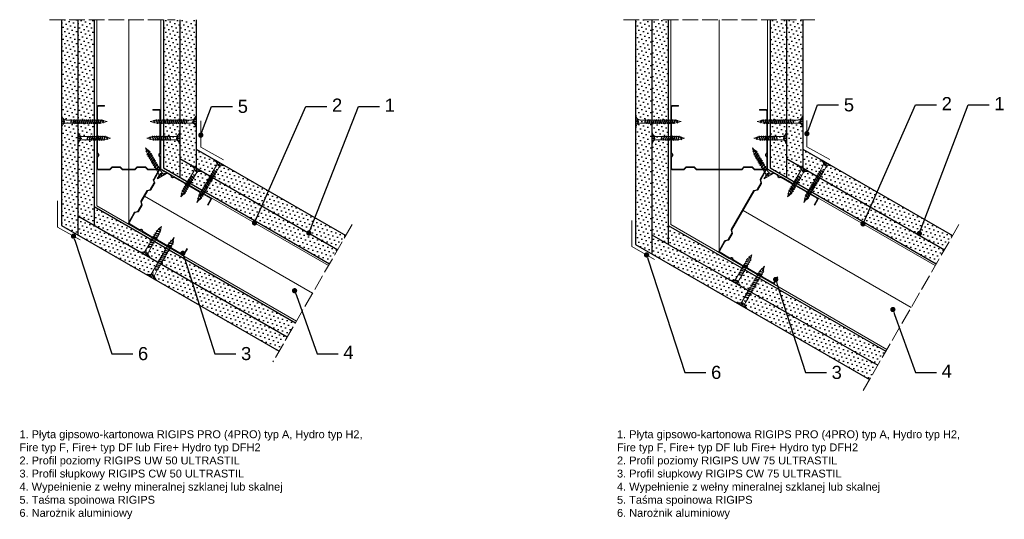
# Model space of a CAD drawing. Header units: millimetres. Extents: x 1637 to 2938, y 680 to 1691.
# Tile 1 of 3: x 1637 to 2389, y 680 to 1061. Entities that reach past the tile are written whole.
import ezdxf
from ezdxf import colors
from ezdxf.entities.mleader import LeaderData, LeaderLine
from ezdxf.math import Vec2, Vec3

# ---------------------------------------------------------------- set-up
doc = ezdxf.new("R2010")
doc.units = ezdxf.units.MM
doc.linetypes.add('ACAD_ISO02W100', pattern=[15, 12, -3])
for name, color, linetype, lineweight in [('_ISOVER WELNA', 7, 'BATTING', 9), ('_RIGIPS AKCESORIA', 7, 'Continuous', 18), ('_RIGIPS G-K', 7, 'Continuous', 25), ('_RIGIPS PROFIL', 7, 'Continuous', 18), ('OPISY', 7, 'Continuous', 9), ('PRZERYWANA', 7, 'ACAD_ISO02W100', 9)]:
    doc.layers.add(name, color=color, linetype=linetype, lineweight=lineweight)
doc.styles.get("Standard").update_dxf_attribs({"font": 'arial.ttf'})
doc.linetypes.add('BATTING', pattern='A,0.00254,-2.54,[134,ltypeshp.shx,S=2.54,R=0,X=-2.54,Y=0],-5.08,[134,ltypeshp.shx,S=2.54,R=180,X=2.54,Y=0],-2.54', length=10.16254)
pattern_1 = [(45, (4.444, -629.7934), (-1.122532, 3.367596), [0, -3.175])]
pattern_2 = [(45, (2.644, -629.7934), (-1.122532, 3.367596), [0, -3.175])]
pattern_3 = [(45, (467.422, -629.7934), (-1.122532, 3.367596), [0, -3.175])]
pattern_4 = [(45, (-0.9, -171.3192), (-1.122532, 3.367596), [0, -3.175])]
pattern_5 = [(45, (189.1664, -171.3192), (-1.122532, 3.367596), [0, -3.175])]

# ---------------------------------------------------------------- blocks, each defined once
blk = doc.blocks.new('CW 50 ULTRASTIL')
h = blk.add_hatch()
h.set_pattern_fill('ANSI31', color=256, scale=0.5, style=0)
h.paths.add_polyline_path([(28.56, 40.65, -0.198912), (28.71, 41), (30.21, 42.51, 0.198912), (30.36, 42.86), (30.36, 48.45, 0.198912), (30.21, 48.8), (28.71, 50.31, -0.198912), (28.56, 50.66), (28.56, 59.85, -0.198912), (28.71, 60.2), (30.21, 61.71, 0.198912), (30.36, 62.06), (30.36, 67.65, 0.198912), (30.21, 68), (28.71, 69.51, -0.198912), (28.56, 69.86), (28.56, 78.31, -0.414214), (29.36, 79.11), (37.68, 79.11, -0.198912), (38.04, 78.96), (38.74, 78.25, 0.198912), (39.1, 78.11), (39.68, 78.11, 0.198912), (40.04, 78.25), (40.74, 78.96, -0.198912), (41.1, 79.11), (50.38, 79.11, -0.198912), (50.74, 78.96), (51.44, 78.25, 0.198912), (51.8, 78.11), (52.38, 78.11, 0.198912), (52.74, 78.25), (53.44, 78.96, -0.198912), (53.8, 79.11), (63.08, 79.11, -0.198912), (63.44, 78.96), (64.14, 78.25, 0.198912), (64.5, 78.11), (65.08, 78.11, 0.198912), (65.44, 78.25), (66.14, 78.96, -0.198912), (66.5, 79.11), (75.66, 79.11, -0.414214), (76.46, 78.31), (76.46, 73.66), (77.01, 73.66), (77.01, 78.86, 0.414214), (76.21, 79.66), (66.5, 79.66, 0.198912), (66.14, 79.51), (65.44, 78.8, -0.198912), (65.08, 78.66), (64.5, 78.66, -0.198912), (64.14, 78.8), (63.44, 79.51, 0.198912), (63.08, 79.66), (53.8, 79.66, 0.198912), (53.44, 79.51), (52.74, 78.8, -0.198912), (52.38, 78.66), (51.8, 78.66, -0.198912), (51.44, 78.8), (50.74, 79.51, 0.198912), (50.38, 79.66), (41.1, 79.66, 0.198912), (40.74, 79.51), (40.04, 78.8, -0.198912), (39.68, 78.66), (39.1, 78.66, -0.198912), (38.74, 78.8), (38.04, 79.51, 0.198912), (37.68, 79.66), (28.81, 79.66, 0.414214), (28.01, 78.86), (28.01, 69.86, 0.198912), (28.16, 69.51), (29.66, 68, -0.198912), (29.81, 67.65), (29.81, 62.06, -0.198912), (29.66, 61.71), (28.16, 60.2, 0.198912), (28.01, 59.85), (28.01, 50.66, 0.198912), (28.16, 50.31), (29.66, 48.8, -0.198912), (29.81, 48.45), (29.81, 42.86, -0.198912), (29.66, 42.51), (28.16, 41, 0.198912), (28.01, 40.65), (28.01, 31.66, 0.414214), (28.81, 30.86), (37.68, 30.86, 0.198912), (38.04, 31), (38.74, 31.71, -0.198912), (39.1, 31.86), (39.68, 31.86, -0.198912), (40.04, 31.71), (40.74, 31, 0.198912), (41.1, 30.86), (50.38, 30.86, 0.198912), (50.74, 31), (51.44, 31.71, -0.198912), (51.8, 31.86), (52.38, 31.86, -0.198912), (52.74, 31.71), (53.44, 31, 0.198912), (53.8, 30.86), (63.08, 30.86, 0.198912), (63.44, 31), (64.14, 31.71, -0.198912), (64.5, 31.86), (65.08, 31.86, -0.198912), (65.44, 31.71), (66.14, 31, 0.198912), (66.5, 30.86), (73.21, 30.86, 0.414214), (74.01, 31.66), (74.01, 36.86), (73.46, 36.86), (73.46, 32.21, -0.414214), (72.66, 31.41), (66.5, 31.41, -0.198912), (66.14, 31.55), (65.44, 32.26, 0.198912), (65.08, 32.41), (64.5, 32.41, 0.198912), (64.14, 32.26), (63.44, 31.55, -0.198912), (63.08, 31.41), (53.8, 31.41, -0.198912), (53.44, 31.55), (52.74, 32.26, 0.198912), (52.38, 32.41), (51.8, 32.41, 0.198912), (51.44, 32.26), (50.74, 31.55, -0.198912), (50.38, 31.41), (41.1, 31.41, -0.198912), (40.74, 31.55), (40.04, 32.26, 0.198912), (39.68, 32.41), (39.1, 32.41, 0.198912), (38.74, 32.26), (38.04, 31.55, -0.198912), (37.68, 31.41), (29.36, 31.41, -0.414214), (28.56, 32.21)])
at = {"layer": '_RIGIPS PROFIL'}
for p, q in [((28.01, 78.86), (28.01, 69.86)), ((28.56, 78.31), (28.56, 69.86)), ((37.68, 79.66), (28.81, 79.66)), ((37.68, 79.11), (29.36, 79.11)), ((38.04, 79.51), (38.74, 78.8)), ((38.04, 78.96), (38.74, 78.25)), ((39.68, 78.66), (39.1, 78.66)), ((39.68, 78.11), (39.1, 78.11)), ((40.74, 79.51), (40.04, 78.8)), ((40.74, 78.96), (40.04, 78.25)), ((50.38, 79.66), (41.1, 79.66)), ((50.38, 79.11), (41.1, 79.11)), ((50.74, 79.51), (51.44, 78.8)), ((50.74, 78.96), (51.44, 78.25)), ((52.38, 78.66), (51.8, 78.66)), ((52.38, 78.11), (51.8, 78.11)), ((53.44, 79.51), (52.74, 78.8)), ((53.44, 78.96), (52.74, 78.25)), ((53.8, 79.66), (63.08, 79.66)), ((53.8, 79.11), (63.08, 79.11)), ((63.44, 79.51), (64.14, 78.8)), ((63.44, 78.96), (64.14, 78.25)), ((65.08, 78.66), (64.5, 78.66)), ((65.08, 78.11), (64.5, 78.11)), ((66.14, 79.51), (65.44, 78.8)), ((66.14, 78.96), (65.44, 78.25)), ((76.21, 79.66), (66.5, 79.66)), ((75.66, 79.11), (66.5, 79.11)), ((76.46, 73.66), (76.46, 78.31)), ((77.01, 73.66), (77.01, 78.86)), ((29.66, 68), (28.16, 69.51)), ((30.21, 68), (28.71, 69.51)), ((29.81, 67.65), (29.81, 62.06)), ((30.36, 67.65), (30.36, 62.06)), ((76.46, 73.66), (77.01, 73.66)), ((29.66, 61.71), (28.16, 60.2)), ((30.21, 61.71), (28.71, 60.2)), ((28.01, 59.85), (28.01, 50.66)), ((28.56, 59.85), (28.56, 50.66)), ((29.66, 48.8), (28.16, 50.31)), ((30.21, 48.8), (28.71, 50.31)), ((29.81, 42.86), (29.81, 48.45)), ((30.36, 42.86), (30.36, 48.45)), ((28.01, 31.66), (28.01, 40.65)), ((29.66, 42.51), (28.16, 41)), ((28.56, 32.21), (28.56, 40.65)), ((30.21, 42.51), (28.71, 41)), ((37.68, 30.86), (28.81, 30.86)), ((37.68, 31.41), (29.36, 31.41)), ((38.04, 31.55), (38.74, 32.26)), ((38.04, 31), (38.74, 31.71)), ((39.68, 32.41), (39.1, 32.41)), ((39.68, 31.86), (39.1, 31.86)), ((40.74, 31.55), (40.04, 32.26)), ((40.74, 31), (40.04, 31.71)), ((50.38, 31.41), (41.1, 31.41)), ((50.38, 30.86), (41.1, 30.86)), ((50.74, 31.55), (51.44, 32.26)), ((50.74, 31), (51.44, 31.71)), ((52.38, 32.41), (51.8, 32.41)), ((52.38, 31.86), (51.8, 31.86)), ((53.44, 31.55), (52.74, 32.26)), ((53.44, 31), (52.74, 31.71)), ((53.8, 31.41), (63.08, 31.41)), ((53.8, 30.86), (63.08, 30.86)), ((63.44, 31.55), (64.14, 32.26)), ((63.44, 31), (64.14, 31.71)), ((65.08, 32.41), (64.5, 32.41)), ((65.08, 31.86), (64.5, 31.86)), ((66.14, 31.55), (65.44, 32.26)), ((66.14, 31), (65.44, 31.71)), ((72.66, 31.41), (66.5, 31.41)), ((73.21, 30.86), (66.5, 30.86)), ((73.46, 36.86), (73.46, 32.21)), ((73.46, 36.86), (74.01, 36.86)), ((74.01, 36.86), (74.01, 31.66))]:
    blk.add_line(p, q, dxfattribs=at)
for centre, radius, start, end in [((28.81, 78.86), 0.8, 90, 180), ((29.36, 78.31), 0.8, 90, 180), ((37.68, 79.16), 0.5, 45, 90), ((37.68, 78.61), 0.5, 45, 90), ((39.1, 79.16), 0.5, 225, 270), ((39.1, 78.61), 0.5, 225, 270), ((39.68, 79.16), 0.5, 270, 315), ((39.68, 78.61), 0.5, 270, 315), ((41.1, 79.16), 0.5, 90, 135), ((41.1, 78.61), 0.5, 90, 135), ((50.38, 79.16), 0.5, 45, 90), ((50.38, 78.61), 0.5, 45, 90), ((51.8, 79.16), 0.5, 225, 270), ((51.8, 78.61), 0.5, 225, 270), ((52.38, 79.16), 0.5, 270, 315), ((52.38, 78.61), 0.5, 270, 315), ((53.8, 79.16), 0.5, 90, 135), ((53.8, 78.61), 0.5, 90, 135), ((63.08, 79.16), 0.5, 45, 90), ((63.08, 78.61), 0.5, 45, 90), ((64.5, 79.16), 0.5, 225, 270), ((64.5, 78.61), 0.5, 225, 270), ((65.08, 79.16), 0.5, 270, 315), ((65.08, 78.61), 0.5, 270, 315), ((66.5, 79.16), 0.5, 90, 135), ((66.5, 78.61), 0.5, 90, 135), ((75.66, 78.31), 0.8, 0, 90), ((76.21, 78.86), 0.8, 0, 90), ((28.51, 69.86), 0.5, 180, 225), ((29.06, 69.86), 0.5, 180, 225), ((29.31, 67.65), 0.5, 0, 45), ((29.86, 67.65), 0.5, 0, 45), ((28.51, 59.85), 0.5, 135, 180), ((29.06, 59.85), 0.5, 135, 180), ((29.31, 62.06), 0.5, 315, 0), ((29.86, 62.06), 0.5, 315, 0), ((28.51, 50.66), 0.5, 180, 225), ((29.06, 50.66), 0.5, 180, 225), ((29.31, 48.45), 0.5, 0, 45), ((29.86, 48.45), 0.5, 0, 45), ((28.51, 40.65), 0.5, 135, 180), ((29.06, 40.65), 0.5, 135, 180), ((29.31, 42.86), 0.5, 315, 0), ((29.86, 42.86), 0.5, 315, 0), ((28.81, 31.66), 0.8, 180, 270), ((29.36, 32.21), 0.8, 180, 270), ((37.68, 31.91), 0.5, 270, 315), ((37.68, 31.36), 0.5, 270, 315), ((39.1, 31.91), 0.5, 90, 135), ((39.1, 31.36), 0.5, 90, 135), ((39.68, 31.91), 0.5, 45, 90), ((39.68, 31.36), 0.5, 45, 90), ((41.1, 31.91), 0.5, 225, 270), ((41.1, 31.36), 0.5, 225, 270), ((50.38, 31.91), 0.5, 270, 315), ((50.38, 31.36), 0.5, 270, 315), ((51.8, 31.91), 0.5, 90, 135), ((51.8, 31.36), 0.5, 90, 135), ((52.38, 31.91), 0.5, 45, 90), ((52.38, 31.36), 0.5, 45, 90), ((53.8, 31.91), 0.5, 225, 270), ((53.8, 31.36), 0.5, 225, 270), ((63.08, 31.91), 0.5, 270, 315), ((63.08, 31.36), 0.5, 270, 315), ((64.5, 31.91), 0.5, 90, 135), ((64.5, 31.36), 0.5, 90, 135), ((65.08, 31.91), 0.5, 45, 90), ((65.08, 31.36), 0.5, 45, 90), ((66.5, 31.91), 0.5, 225, 270), ((66.5, 31.36), 0.5, 225, 270), ((72.66, 32.21), 0.8, 270, 0), ((73.21, 31.66), 0.8, 270, 0)]:
    blk.add_arc(centre, radius, start, end, dxfattribs=at)
blk = doc.blocks.new('TN 25')
at = {"layer": '_RIGIPS AKCESORIA'}
for p, q in [((0, -0.84), (0, 7.16)), ((0, 7.16), (0.46, 7.16)), ((0.46, 4.78), (0, 4.78)), ((0, 3.5), (1.77, 3.5)), ((0, 2.83), (1.77, 2.83)), ((0.46, 1.64), (0, 1.64)), ((0.46, 7.16), (0.46, 4.78)), ((0.46, -0.84), (0.46, 1.64)), ((1.77, 3.5), (1.77, 4.2)), ((1.77, 2.83), (1.77, 2.18)), ((3.02, 4.46), (8.47, 4.46)), ((7.49, 2.01), (3.55, 2.01)), ((7.12, 4.46), (7.12, 3.18)), ((8.03, 2.01), (7.12, 4.46)), ((7.12, 3.18), (7.65, 1.53)), ((7.65, 1.53), (8.03, 2.01)), ((9.41, 2.01), (8.03, 2.01)), ((8.47, 4.46), (8.79, 5)), ((9.61, 1.51), (8.47, 4.46)), ((8.79, 5), (9.93, 2.01)), ((9, 4.46), (10.1, 4.46)), ((9.93, 2.01), (9.61, 1.51)), ((11.04, 2.01), (9.93, 2.01)), ((10.1, 4.46), (10.41, 5)), ((11.23, 1.51), (10.1, 4.46)), ((10.41, 5), (11.56, 2.01)), ((10.62, 4.46), (11.67, 4.46)), ((11.56, 2.01), (11.23, 1.51)), ((12.61, 2.01), (11.56, 2.01)), ((11.67, 4.46), (11.99, 5)), ((12.81, 1.51), (11.67, 4.46)), ((11.99, 5), (13.14, 2.01)), ((12.2, 4.46), (13.21, 4.46)), ((13.14, 2.01), (12.81, 1.51)), ((14.15, 2.01), (13.14, 2.01)), ((13.21, 4.46), (13.52, 5)), ((14.34, 1.51), (13.21, 4.46)), ((13.52, 5), (14.67, 2.01)), ((13.73, 4.46), (14.8, 4.46)), ((14.67, 2.01), (14.34, 1.51)), ((15.74, 2.01), (14.67, 2.01)), ((14.8, 4.46), (15.12, 5)), ((15.94, 1.51), (14.8, 4.46)), ((15.12, 5), (16.26, 2.01)), ((15.33, 4.46), (16.42, 4.46)), ((16.26, 2.01), (15.94, 1.51)), ((17.36, 2.01), (16.26, 2.01)), ((16.42, 4.46), (16.73, 5)), ((17.55, 1.51), (16.42, 4.46)), ((16.73, 5), (17.88, 2.01)), ((16.94, 4.46), (17.99, 4.46)), ((17.88, 2.01), (17.55, 1.51)), ((18.93, 2.01), (17.88, 2.01)), ((17.99, 4.46), (18.31, 5)), ((19.13, 1.51), (17.99, 4.46)), ((18.31, 5), (19.45, 2.01)), ((18.52, 4.46), (19.68, 4.46)), ((19.45, 2.01), (19.13, 1.51)), ((19.45, 2.01), (20.62, 2.01)), ((19.68, 4.46), (20, 5)), ((20.82, 1.51), (19.68, 4.46)), ((20, 5), (21.14, 2.01)), ((20.21, 4.46), (20.7, 4.46)), ((20.7, 4.46), (22.28, 3.98)), ((21.14, 2.01), (20.82, 1.51)), ((21.14, 2.01), (21.81, 2.12)), ((21.85, 1.83), (21.67, 3.28)), ((21.67, 3.28), (22.14, 2.4)), ((22.14, 2.4), (21.85, 1.83)), ((22.7, 2.36), (22.14, 2.4)), ((22.28, 3.98), (22.56, 4.37)), ((22.7, 2.36), (22.28, 3.98)), ((22.56, 4.37), (23.03, 2.71)), ((23.03, 2.71), (22.7, 2.36)), ((22.71, 3.85), (25, 3.24)), ((25, 3.24), (23.03, 2.71)), ((0, -0.84), (0.46, -0.84))]:
    blk.add_line(p, q, dxfattribs=at)
for centre, major_axis, ratio, start_param, end_param in [((3.09, 7.67), (0.17, 3.2), 0.826134, 1.773653, 3.180586), ((-0.04, 0.9), (0, 3.93), 0.848176, -0.720942, -0.151112), ((3.37, -1.57), (0.28, 3.57), 0.832181, 0.035984, 1.430787), ((-2.73, 15.91), (0, 14.76), 0.848176, 3.399396, 3.475072), ((0.59, 4.62), (0, 2.81), 0.848176, 3.475072, 3.862535), ((1.66, 3.18), (0, 0.895), 0.848176, -1.552777, -0.720942), ((1.66, 3.18), (0, 0.895), 0.848176, 3.862535, 4.730408)]:
    blk.add_ellipse(centre, major_axis=major_axis, ratio=ratio, start_param=start_param, end_param=end_param, dxfattribs=at)
blk = doc.blocks.new('CW 75 ULTRASTIL')
h = blk.add_hatch()
h.set_pattern_fill('ANSI31', color=256, scale=0.5, style=0)
h.paths.add_polyline_path([(106.07, 103.31, -0.414214), (106.87, 104.11), (115.19, 104.11, -0.198912), (115.55, 103.96), (116.25, 103.25, 0.198912), (116.61, 103.11), (117.19, 103.11, 0.198912), (117.55, 103.25), (118.25, 103.96, -0.198912), (118.61, 104.11), (127.89, 104.11, -0.198912), (128.25, 103.96), (128.95, 103.25, 0.198912), (129.31, 103.11), (129.89, 103.11, 0.198912), (130.25, 103.25), (130.95, 103.96, -0.198912), (131.31, 104.11), (140.59, 104.11, -0.198912), (140.95, 103.96), (141.65, 103.25, 0.198912), (142.01, 103.11), (142.59, 103.11, 0.198912), (142.95, 103.25), (143.65, 103.96, -0.198912), (144.01, 104.11), (153.17, 104.11, -0.414214), (153.97, 103.31), (153.97, 98.66), (154.52, 98.66), (154.52, 103.86, 0.414214), (153.72, 104.66), (144.01, 104.66, 0.198912), (143.65, 104.51), (142.95, 103.8, -0.198912), (142.59, 103.66), (142.01, 103.66, -0.198912), (141.65, 103.8), (140.95, 104.51, 0.198912), (140.59, 104.66), (131.31, 104.66, 0.198912), (130.95, 104.51), (130.25, 103.8, -0.198912), (129.89, 103.66), (129.31, 103.66, -0.198912), (128.95, 103.8), (128.25, 104.51, 0.198912), (127.89, 104.66), (118.61, 104.66, 0.198912), (118.25, 104.51), (117.55, 103.8, -0.198912), (117.19, 103.66), (116.61, 103.66, -0.198912), (116.25, 103.8), (115.55, 104.51, 0.198912), (115.19, 104.66), (106.32, 104.66, 0.414214), (105.52, 103.86), (105.52, 94.86, 0.198912), (105.67, 94.51), (107.17, 93, -0.198912), (107.32, 92.65), (107.32, 87.06, -0.198912), (107.17, 86.71), (105.67, 85.2, 0.198912), (105.52, 84.85), (105.52, 50.66, 0.198912), (105.67, 50.31), (107.17, 48.8, -0.198912), (107.32, 48.45), (107.32, 42.86, -0.198912), (107.17, 42.51), (105.67, 41, 0.198912), (105.52, 40.65), (105.52, 31.66, 0.414214), (106.32, 30.86), (115.19, 30.86, 0.198912), (115.55, 31), (116.25, 31.71, -0.198912), (116.61, 31.86), (117.19, 31.86, -0.198912), (117.55, 31.71), (118.25, 31, 0.198912), (118.61, 30.86), (127.89, 30.86, 0.198912), (128.25, 31), (128.95, 31.71, -0.198912), (129.31, 31.86), (129.89, 31.86, -0.198912), (130.25, 31.71), (130.95, 31, 0.198912), (131.31, 30.86), (140.59, 30.86, 0.198912), (140.95, 31), (141.65, 31.71, -0.198912), (142.01, 31.86), (142.59, 31.86, -0.198912), (142.95, 31.71), (143.65, 31, 0.198912), (144.01, 30.86), (150.72, 30.86, 0.414214), (151.52, 31.66), (151.52, 36.86), (150.97, 36.86), (150.97, 32.21, -0.414214), (150.17, 31.41), (144.01, 31.41, -0.198912), (143.65, 31.55), (142.95, 32.26, 0.198912), (142.59, 32.41), (142.01, 32.41, 0.198912), (141.65, 32.26), (140.95, 31.55, -0.198912), (140.59, 31.41), (131.31, 31.41, -0.198912), (130.95, 31.55), (130.25, 32.26, 0.198912), (129.89, 32.41), (129.31, 32.41, 0.198912), (128.95, 32.26), (128.25, 31.55, -0.198912), (127.89, 31.41), (118.61, 31.41, -0.198912), (118.25, 31.55), (117.55, 32.26, 0.198912), (117.19, 32.41), (116.61, 32.41, 0.198912), (116.25, 32.26), (115.55, 31.55, -0.198912), (115.19, 31.41), (106.87, 31.41, -0.414214), (106.07, 32.21), (106.07, 40.65, -0.198912), (106.22, 41), (107.72, 42.51, 0.198912), (107.87, 42.86), (107.87, 48.45, 0.198912), (107.72, 48.8), (106.22, 50.31, -0.198912), (106.07, 50.66), (106.07, 84.85, -0.198912), (106.22, 85.2), (107.72, 86.71, 0.198912), (107.87, 87.06), (107.87, 92.65, 0.198912), (107.72, 93), (106.22, 94.51, -0.198912), (106.07, 94.86)])
at = {"layer": '_RIGIPS PROFIL'}
for p, q in [((105.52, 103.86), (105.52, 94.86)), ((106.07, 103.31), (106.07, 94.86)), ((115.19, 104.66), (106.32, 104.66)), ((115.19, 104.11), (106.87, 104.11)), ((115.55, 104.51), (116.25, 103.8)), ((115.55, 103.96), (116.25, 103.25)), ((117.19, 103.66), (116.61, 103.66)), ((117.19, 103.11), (116.61, 103.11)), ((118.25, 104.51), (117.55, 103.8)), ((118.25, 103.96), (117.55, 103.25)), ((127.89, 104.66), (118.61, 104.66)), ((127.89, 104.11), (118.61, 104.11)), ((128.25, 104.51), (128.95, 103.8)), ((128.25, 103.96), (128.95, 103.25)), ((129.89, 103.66), (129.31, 103.66)), ((129.89, 103.11), (129.31, 103.11)), ((130.95, 104.51), (130.25, 103.8)), ((130.95, 103.96), (130.25, 103.25)), ((131.31, 104.66), (140.59, 104.66)), ((131.31, 104.11), (140.59, 104.11)), ((140.95, 104.51), (141.65, 103.8)), ((140.95, 103.96), (141.65, 103.25)), ((142.59, 103.66), (142.01, 103.66)), ((142.59, 103.11), (142.01, 103.11)), ((143.65, 104.51), (142.95, 103.8)), ((143.65, 103.96), (142.95, 103.25)), ((153.72, 104.66), (144.01, 104.66)), ((153.17, 104.11), (144.01, 104.11)), ((153.97, 98.66), (153.97, 103.31)), ((153.97, 98.66), (154.52, 98.66)), ((154.52, 98.66), (154.52, 103.86)), ((107.17, 93), (105.67, 94.51)), ((107.72, 93), (106.22, 94.51)), ((107.32, 92.65), (107.32, 87.06)), ((107.87, 92.65), (107.87, 87.06)), ((105.52, 84.85), (105.52, 50.66)), ((107.17, 86.71), (105.67, 85.2)), ((106.07, 84.85), (106.07, 50.66)), ((107.72, 86.71), (106.22, 85.2)), ((107.17, 48.8), (105.67, 50.31)), ((107.72, 48.8), (106.22, 50.31)), ((107.32, 42.86), (107.32, 48.45)), ((107.87, 42.86), (107.87, 48.45)), ((105.52, 31.66), (105.52, 40.65)), ((107.17, 42.51), (105.67, 41)), ((106.07, 32.21), (106.07, 40.65)), ((107.72, 42.51), (106.22, 41)), ((115.19, 30.86), (106.32, 30.86)), ((115.19, 31.41), (106.87, 31.41)), ((115.55, 31.55), (116.25, 32.26)), ((115.55, 31), (116.25, 31.71)), ((117.19, 32.41), (116.61, 32.41)), ((117.19, 31.86), (116.61, 31.86)), ((118.25, 31.55), (117.55, 32.26)), ((118.25, 31), (117.55, 31.71)), ((127.89, 31.41), (118.61, 31.41)), ((127.89, 30.86), (118.61, 30.86)), ((128.25, 31.55), (128.95, 32.26)), ((128.25, 31), (128.95, 31.71)), ((129.89, 32.41), (129.31, 32.41)), ((129.89, 31.86), (129.31, 31.86)), ((130.95, 31.55), (130.25, 32.26)), ((130.95, 31), (130.25, 31.71)), ((131.31, 31.41), (140.59, 31.41)), ((131.31, 30.86), (140.59, 30.86)), ((140.95, 31.55), (141.65, 32.26)), ((140.95, 31), (141.65, 31.71)), ((142.59, 32.41), (142.01, 32.41)), ((142.59, 31.86), (142.01, 31.86)), ((143.65, 31.55), (142.95, 32.26)), ((143.65, 31), (142.95, 31.71)), ((150.17, 31.41), (144.01, 31.41)), ((150.72, 30.86), (144.01, 30.86)), ((150.97, 36.86), (150.97, 32.21)), ((150.97, 36.86), (151.52, 36.86)), ((151.52, 36.86), (151.52, 31.66))]:
    blk.add_line(p, q, dxfattribs=at)
for centre, radius, start, end in [((106.32, 103.86), 0.8, 90, 180), ((106.87, 103.31), 0.8, 90, 180), ((115.19, 104.16), 0.5, 45, 90), ((115.19, 103.61), 0.5, 45, 90), ((116.61, 104.16), 0.5, 225, 270), ((116.61, 103.61), 0.5, 225, 270), ((117.19, 104.16), 0.5, 270, 315), ((117.19, 103.61), 0.5, 270, 315), ((118.61, 104.16), 0.5, 90, 135), ((118.61, 103.61), 0.5, 90, 135), ((127.89, 104.16), 0.5, 45, 90), ((127.89, 103.61), 0.5, 45, 90), ((129.31, 104.16), 0.5, 225, 270), ((129.31, 103.61), 0.5, 225, 270), ((129.89, 104.16), 0.5, 270, 315), ((129.89, 103.61), 0.5, 270, 315), ((131.31, 104.16), 0.5, 90, 135), ((131.31, 103.61), 0.5, 90, 135), ((140.59, 104.16), 0.5, 45, 90), ((140.59, 103.61), 0.5, 45, 90), ((142.01, 104.16), 0.5, 225, 270), ((142.01, 103.61), 0.5, 225, 270), ((142.59, 104.16), 0.5, 270, 315), ((142.59, 103.61), 0.5, 270, 315), ((144.01, 104.16), 0.5, 90, 135), ((144.01, 103.61), 0.5, 90, 135), ((153.17, 103.31), 0.8, 0, 90), ((153.72, 103.86), 0.8, 0, 90), ((106.02, 94.86), 0.5, 180, 225), ((106.57, 94.86), 0.5, 180, 225), ((106.82, 92.65), 0.5, 0, 45), ((107.37, 92.65), 0.5, 0, 45), ((106.02, 84.85), 0.5, 135, 180), ((106.57, 84.85), 0.5, 135, 180), ((106.82, 87.06), 0.5, 315, 0), ((107.37, 87.06), 0.5, 315, 0), ((106.02, 50.66), 0.5, 180, 225), ((106.57, 50.66), 0.5, 180, 225), ((106.82, 48.45), 0.5, 0, 45), ((107.37, 48.45), 0.5, 0, 45), ((106.02, 40.65), 0.5, 135, 180), ((106.57, 40.65), 0.5, 135, 180), ((106.82, 42.86), 0.5, 315, 0), ((107.37, 42.86), 0.5, 315, 0), ((106.32, 31.66), 0.8, 180, 270), ((106.87, 32.21), 0.8, 180, 270), ((115.19, 31.91), 0.5, 270, 315), ((115.19, 31.36), 0.5, 270, 315), ((116.61, 31.91), 0.5, 90, 135), ((116.61, 31.36), 0.5, 90, 135), ((117.19, 31.91), 0.5, 45, 90), ((117.19, 31.36), 0.5, 45, 90), ((118.61, 31.91), 0.5, 225, 270), ((118.61, 31.36), 0.5, 225, 270), ((127.89, 31.91), 0.5, 270, 315), ((127.89, 31.36), 0.5, 270, 315), ((129.31, 31.91), 0.5, 90, 135), ((129.31, 31.36), 0.5, 90, 135), ((129.89, 31.91), 0.5, 45, 90), ((129.89, 31.36), 0.5, 45, 90), ((131.31, 31.91), 0.5, 225, 270), ((131.31, 31.36), 0.5, 225, 270), ((140.59, 31.91), 0.5, 270, 315), ((140.59, 31.36), 0.5, 270, 315), ((142.01, 31.91), 0.5, 90, 135), ((142.01, 31.36), 0.5, 90, 135), ((142.59, 31.91), 0.5, 45, 90), ((142.59, 31.36), 0.5, 45, 90), ((144.01, 31.91), 0.5, 225, 270), ((144.01, 31.36), 0.5, 225, 270), ((150.17, 32.21), 0.8, 270, 0), ((150.72, 31.66), 0.8, 270, 0)]:
    blk.add_arc(centre, radius, start, end, dxfattribs=at)
blk = doc.blocks.new('TN 35')
at = {"layer": '_RIGIPS AKCESORIA'}
for p, q in [((0, -0.84), (0, 7.16)), ((0, 7.16), (0.46, 7.16)), ((0.46, 4.78), (0, 4.78)), ((0, 3.5), (1.77, 3.5)), ((0, 2.83), (1.77, 2.83)), ((0.46, 1.64), (0, 1.64)), ((0.46, 7.16), (0.46, 4.78)), ((0.46, -0.84), (0.46, 1.64)), ((1.77, 3.5), (1.77, 4.2)), ((1.77, 2.83), (1.77, 2.18)), ((3.02, 4.46), (8.47, 4.46)), ((7.49, 2.01), (3.55, 2.01)), ((7.12, 4.46), (7.12, 3.18)), ((8.03, 2.01), (7.12, 4.46)), ((7.12, 3.18), (7.65, 1.53)), ((7.65, 1.53), (8.03, 2.01)), ((9.41, 2.01), (8.03, 2.01)), ((8.47, 4.46), (8.79, 5)), ((9.61, 1.51), (8.47, 4.46)), ((8.79, 5), (9.93, 2.01)), ((9, 4.46), (10.1, 4.46)), ((9.93, 2.01), (9.61, 1.51)), ((11.04, 2.01), (9.93, 2.01)), ((10.1, 4.46), (10.41, 5)), ((11.23, 1.51), (10.1, 4.46)), ((10.41, 5), (11.56, 2.01)), ((10.62, 4.46), (11.67, 4.46)), ((11.56, 2.01), (11.23, 1.51)), ((12.61, 2.01), (11.56, 2.01)), ((11.67, 4.46), (11.99, 5)), ((12.81, 1.51), (11.67, 4.46)), ((11.99, 5), (13.14, 2.01)), ((12.2, 4.46), (13.21, 4.46)), ((13.14, 2.01), (12.81, 1.51)), ((14.15, 2.01), (13.14, 2.01)), ((13.21, 4.46), (13.52, 5)), ((14.34, 1.51), (13.21, 4.46)), ((13.52, 5), (14.67, 2.01)), ((13.73, 4.46), (14.8, 4.46)), ((14.67, 2.01), (14.34, 1.51)), ((15.74, 2.01), (14.67, 2.01)), ((14.8, 4.46), (15.12, 5)), ((15.94, 1.51), (14.8, 4.46)), ((15.12, 5), (16.26, 2.01)), ((15.33, 4.46), (16.42, 4.46)), ((16.26, 2.01), (15.94, 1.51)), ((17.36, 2.01), (16.26, 2.01)), ((16.42, 4.46), (16.73, 5)), ((17.55, 1.51), (16.42, 4.46)), ((16.73, 5), (17.88, 2.01)), ((16.94, 4.46), (17.99, 4.46)), ((17.88, 2.01), (17.55, 1.51)), ((18.93, 2.01), (17.84, 2.01)), ((17.99, 4.46), (18.31, 5)), ((19.13, 1.51), (17.99, 4.46)), ((18.31, 5), (19.45, 2.01)), ((18.52, 4.46), (19.57, 4.46)), ((19.45, 2.01), (19.13, 1.51)), ((20.51, 2.01), (19.41, 2.01)), ((19.57, 4.46), (19.88, 5)), ((20.7, 1.51), (19.57, 4.46)), ((19.88, 5), (21.03, 2.01)), ((20.09, 4.46), (21.14, 4.46)), ((21.03, 2.01), (20.7, 1.51)), ((22.08, 2.01), (20.99, 2.01)), ((21.14, 4.46), (21.46, 5)), ((22.28, 1.51), (21.14, 4.46)), ((21.46, 5), (22.6, 2.01)), ((21.67, 4.46), (22.72, 4.46)), ((22.6, 2.01), (22.28, 1.51)), ((23.66, 2.01), (22.56, 2.01)), ((22.72, 4.46), (23.03, 5)), ((23.85, 1.51), (22.72, 4.46)), ((23.03, 5), (24.18, 2.01)), ((23.24, 4.46), (24.29, 4.46)), ((24.18, 2.01), (23.85, 1.51)), ((25.23, 2.01), (24.14, 2.01)), ((24.29, 4.46), (24.61, 5)), ((25.43, 1.51), (24.29, 4.46)), ((24.61, 5), (25.75, 2.01)), ((24.81, 4.46), (25.87, 4.46)), ((25.75, 2.01), (25.43, 1.51)), ((26.81, 2.01), (25.71, 2.01)), ((25.87, 4.46), (26.18, 5)), ((27, 1.51), (25.87, 4.46)), ((26.18, 5), (27.33, 2.01)), ((26.39, 4.46), (27.44, 4.46)), ((27.33, 2.01), (27, 1.51)), ((28.38, 2.01), (27.33, 2.01)), ((27.44, 4.46), (27.76, 5)), ((28.58, 1.51), (27.44, 4.46)), ((27.76, 5), (28.9, 2.01)), ((27.96, 4.46), (29.13, 4.46)), ((28.9, 2.01), (28.58, 1.51)), ((28.9, 2.01), (30.07, 2.01)), ((29.13, 4.46), (29.45, 5)), ((30.27, 1.51), (29.13, 4.46)), ((29.45, 5), (30.59, 2.01)), ((29.65, 4.46), (30.15, 4.46)), ((30.15, 4.46), (31.73, 3.98)), ((30.59, 2.01), (30.27, 1.51)), ((30.59, 2.01), (31.26, 2.12)), ((31.3, 1.83), (31.12, 3.28)), ((31.12, 3.28), (31.59, 2.4)), ((31.59, 2.4), (31.3, 1.83)), ((32.15, 2.36), (31.59, 2.4)), ((31.73, 3.98), (32.01, 4.37)), ((32.15, 2.36), (31.73, 3.98)), ((32.01, 4.37), (32.48, 2.71)), ((32.48, 2.71), (32.15, 2.36)), ((32.16, 3.85), (35, 3.24)), ((35, 3.24), (32.48, 2.71)), ((0, -0.84), (0.46, -0.84))]:
    blk.add_line(p, q, dxfattribs=at)
for centre, major_axis, ratio, start_param, end_param in [((3.09, 7.67), (0.17, 3.2), 0.826134, 1.773653, 3.180586), ((-0.04, 0.9), (0, 3.93), 0.848176, -0.720942, -0.151112), ((3.37, -1.57), (0.28, 3.57), 0.832181, 0.035984, 1.430787), ((-2.73, 15.91), (0, 14.76), 0.848176, 3.399396, 3.475072), ((0.59, 4.62), (0, 2.81), 0.848176, 3.475072, 3.862535), ((1.66, 3.18), (0, 0.895), 0.848176, -1.552777, -0.720942), ((1.66, 3.18), (0, 0.895), 0.848176, 3.862535, 4.730408)]:
    blk.add_ellipse(centre, major_axis=major_axis, ratio=ratio, start_param=start_param, end_param=end_param, dxfattribs=at)
blk = doc.blocks.new('_Dot')
at = {"color": 0, "linetype": 'ByBlock', "lineweight": -2}
blk.add_line((-0.5, 0), (-1, 0), dxfattribs=at)
at = {"color": 0, "linetype": 'ByBlock', "const_width": 0.5}
blk.add_lwpolyline([(-0.25, 0, 1), (0.25, 0, 1)], format="xyb", close=True, dxfattribs=at)

msp = doc.modelspace()

# ---------------------------------------------------------------- hatches: boundary and pattern name
at = {"layer": '_RIGIPS G-K'}
h = msp.add_hatch(dxfattribs=at)
h.set_pattern_fill('DOTS', color=256, scale=2, angle=45, style=0)
h.set_pattern_definition(pattern_4)
h.paths.add_polyline_path([(1681.64, 1061.37), (1669.14, 1061.37), (1669.14, 904.37), (1681.64, 897.15)])
h = msp.add_hatch(dxfattribs=at)
h.set_pattern_fill('DOTS', color=256, scale=2, angle=45, style=0)
h.set_pattern_definition(pattern_2)
h.paths.add_polyline_path([(1681.64, 911.59), (1694.14, 904.37), (1694.14, 1061.37), (1681.64, 1061.37)])
h = msp.add_hatch(dxfattribs=at)
h.set_pattern_fill('DOTS', color=256, scale=2, angle=45, style=0)
h.set_pattern_definition(pattern_1)
h.paths.add_polyline_path([(1759.44, 1061.37), (1746.94, 1061.37), (1746.94, 948.25), (1759.44, 941.03)])
h = msp.add_hatch(dxfattribs=at)
h.set_pattern_fill('DOTS', color=256, scale=2, angle=45, style=0)
h.set_pattern_definition([(45, (16.944, -629.7934), (-1.122532, 3.367596), [0, -3.175])])
h.paths.add_polyline_path([(1771.94, 1061.37), (1759.44, 1061.37), (1759.44, 955.47), (1771.94, 948.25)])
h = msp.add_hatch(dxfattribs=at)
h.set_pattern_fill('DOTS', color=256, scale=2, angle=45, style=0)
h.set_pattern_definition(pattern_5)
h.paths.add_polyline_path([(2119.62, 1061.37), (2107.12, 1061.37), (2107.12, 889.94), (2119.62, 882.72)])
h = msp.add_hatch(dxfattribs=at)
h.set_pattern_fill('DOTS', color=256, scale=2, angle=45, style=0)
h.set_pattern_definition([(45, (463.5854, -629.7934), (-1.122532, 3.367596), [0, -3.175])])
h.paths.add_polyline_path([(2132.12, 1061.37), (2119.62, 1061.37), (2119.62, 897.15), (2132.12, 889.94)])
h = msp.add_hatch(dxfattribs=at)
h.set_pattern_fill('DOTS', color=256, scale=2, angle=45, style=0)
h.set_pattern_definition(pattern_3)
h.paths.add_polyline_path([(2222.42, 1061.37), (2209.92, 1061.37), (2209.92, 948.25), (2222.42, 941.03)])
h = msp.add_hatch(dxfattribs=at)
h.set_pattern_fill('DOTS', color=256, scale=2, angle=45, style=0)
h.set_pattern_definition([(45, (479.922, -629.7934), (-1.122532, 3.367596), [0, -3.175])])
h.paths.add_polyline_path([(2234.92, 1061.37), (2222.42, 1061.37), (2222.42, 955.47), (2234.92, 948.25)])
h = msp.add_hatch(dxfattribs=at)
h.set_pattern_fill('DOTS', color=256, scale=2, angle=45, style=0)
h.set_pattern_definition([(45, (10.694, -618.968), (-1.122532, 3.367596), [0, -3.175])])
h.paths.add_polyline_path([(1771.94, 962.68), (1771.94, 948.25), (1879.97, 885.88), (1886.22, 896.7)])
h = msp.add_hatch(dxfattribs=at)
h.set_pattern_fill('DOTS', color=256, scale=2, angle=45, style=0)
h.set_pattern_definition([(45, (473.672, -618.968), (-1.122532, 3.367596), [0, -3.175])])
h.paths.add_polyline_path([(2234.92, 962.68), (2234.92, 948.25), (2342.95, 885.88), (2349.2, 896.7)])
h = msp.add_hatch(dxfattribs=at)
h.set_pattern_fill('DOTS', color=256, scale=2, angle=45, style=0)
h.set_pattern_definition(pattern_1)
h.paths.add_polyline_path([(1759.44, 955.47), (1759.44, 941.03), (1873.72, 875.05), (1879.97, 885.88)])
h = msp.add_hatch(dxfattribs=at)
h.set_pattern_fill('DOTS', color=256, scale=2, angle=45, style=0)
h.set_pattern_definition(pattern_3)
h.paths.add_polyline_path([(2222.42, 955.47), (2222.42, 941.03), (2336.7, 875.05), (2342.95, 885.88)])
h = msp.add_hatch(dxfattribs=at)
h.set_pattern_fill('DOTS', color=256, scale=2, angle=45, style=0)
h.set_pattern_definition(pattern_2)
h.paths.add_polyline_path([(1694.14, 918.8), (1694.14, 904.37), (1840.85, 819.67), (1847.1, 830.5)])
h = msp.add_hatch(dxfattribs=at)
h.set_pattern_fill('DOTS', color=256, scale=2, angle=45, style=0)
h.set_pattern_definition(pattern_4)
h.paths.add_polyline_path([(1681.64, 911.59), (1681.64, 897.15), (1834.6, 808.84), (1840.85, 819.67)])
h = msp.add_hatch(dxfattribs=at)
h.set_pattern_fill('DOTS', color=256, scale=2, angle=45, style=0)
h.set_pattern_definition([(45, (464.4854, -629.7934), (-1.122532, 3.367596), [0, -3.175])])
h.paths.add_polyline_path([(2132.12, 904.37), (2132.12, 889.94), (2292, 797.63), (2298.25, 808.46)])
h = msp.add_hatch(dxfattribs=at)
h.set_pattern_fill('DOTS', color=256, scale=2, angle=45, style=0)
h.set_pattern_definition(pattern_5)
h.paths.add_polyline_path([(2119.62, 897.15), (2119.62, 882.72), (2285.75, 786.8), (2292, 797.63)])

# ---------------------------------------------------------------- linework, layer by layer
at = {"layer": '_ISOVER WELNA', "ltscale": 2.4}
for p, q in [((1720.54, 1061.37), (1720.54, 905.35)), ((1860.75, 852.58), (1732.52, 926.61))]:
    msp.add_line(p, q, dxfattribs=at)
at = {"layer": '_ISOVER WELNA', "ltscale": 3.6}
for p, q in [((2171.02, 1061.37), (2171.05, 885.36)), ((2317.48, 841.75), (2189.25, 915.78))]:
    msp.add_line(p, q, dxfattribs=at)
at = {"layer": '_RIGIPS AKCESORIA'}
for p, q in [((1775.51, 984.17), (1775.51, 964.17)), ((2237.97, 984.42), (2237.97, 964.42)), ((1775.51, 964.17), (1792.96, 954.39)), ((2237.97, 964.42), (2255.42, 954.64)), ((1666.07, 923.07), (1666.07, 903.07)), ((1666.07, 903.07), (1683.51, 893.29)), ((2104.3, 908.23), (2104.3, 888.23)), ((2104.3, 888.23), (2121.74, 878.45))]:
    msp.add_line(p, q, dxfattribs=at)
at = {"layer": '_RIGIPS G-K'}
for p, q in [((1669.14, 1061.37), (1669.14, 904.37)), ((1681.64, 1061.37), (1681.64, 897.15)), ((1694.14, 1061.37), (1694.14, 904.37)), ((1746.94, 1061.37), (1746.94, 948.25)), ((1759.44, 1061.37), (1759.44, 941.03)), ((1771.94, 1061.37), (1771.94, 948.25)), ((2107.12, 1061.37), (2107.12, 889.94)), ((2119.62, 1061.37), (2119.62, 882.72)), ((2132.12, 1061.37), (2132.12, 889.94)), ((2209.92, 1061.37), (2209.92, 948.25)), ((2222.42, 1061.37), (2222.42, 941.03)), ((2234.92, 1061.37), (2234.92, 948.25)), ((1771.94, 962.68), (1886.22, 896.7)), ((2234.92, 962.68), (2349.2, 896.7)), ((1759.44, 955.47), (1879.97, 885.88)), ((2222.42, 955.47), (2342.95, 885.88)), ((1746.94, 948.25), (1873.72, 875.05)), ((2209.92, 948.25), (2336.7, 875.05)), ((1694.14, 918.8), (1847.77, 830.11)), ((1681.64, 911.59), (1841.52, 819.28)), ((1669.14, 904.37), (1835.27, 808.46)), ((2132.12, 904.37), (2298.25, 808.46)), ((2119.62, 897.15), (2292, 797.63)), ((2107.12, 889.94), (2285.75, 786.8))]:
    msp.add_line(p, q, dxfattribs=at)
at = {"layer": '_RIGIPS PROFIL'}
for p, q in [((1696.14, 1061.37), (1696.14, 919.44)), ((1744.94, 1061.37), (1744.94, 947.61)), ((2134.12, 1061.37), (2134.12, 905.01)), ((2207.92, 1061.37), (2207.92, 947.61)), ((1744.94, 947.61), (1872.95, 873.71)), ((2207.92, 947.61), (2335.93, 873.71)), ((1696.14, 919.44), (1848.55, 831.45)), ((2134.12, 905.01), (2299.03, 809.8))]:
    msp.add_line(p, q, dxfattribs=at)
at = {"layer": 'PRZERYWANA'}
for p, q in [((1660.04, 1061.37), (1756.04, 1061.37)), ((2098.02, 1061.37), (2244.02, 1061.37)), ((1891, 904.97), (1830.5, 800.18)), ((2353.98, 904.97), (2280.98, 778.53))]:
    msp.add_line(p, q, dxfattribs=at)

# ---------------------------------------------------------------- block references
at = {"layer": '_RIGIPS AKCESORIA', "xscale": -1}
for name, p, rotation in [('TN 35', (1669.14, 986.84), 180), ('TN 35', (2107.12, 986.84), 180), ('TN 25', (1681.64, 974.14), 180), ('TN 25', (2119.62, 974.14), 180), ('TN 35', (1792.86, 950.61), 60.00000000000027), ('TN 35', (2255.84, 950.61), 60.00000000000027), ('TN 25', (1775.54, 946.17), 60.00000000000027), ('TN 25', (2238.52, 946.17), 60.00000000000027)]:
    msp.add_blockref(name, p, dxfattribs=dict(at, rotation=rotation))
at = {"layer": '_RIGIPS AKCESORIA'}
for name, p, rotation in [('TN 35', (1771.94, 986.84), 180), ('TN 35', (2234.92, 986.84), 180), ('TN 25', (1759.44, 974.14), 180), ('TN 25', (2222.42, 974.14), 180), ('TN 25', (1748.72, 943.5), 119.9999999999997), ('TN 25', (2211.7, 943.5), 119.9999999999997), ('TN 25', (1735.74, 880.35), 60.00000000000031), ('TN 35', (1740.56, 863.14), 60.00000000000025), ('TN 25', (2186.22, 858.7), 60.00000000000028), ('TN 35', (2191.04, 841.49), 60.00000000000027)]:
    msp.add_blockref(name, p, dxfattribs=dict(at, rotation=rotation))
at = {"layer": '_RIGIPS PROFIL', "rotation": 90}
for name, p in [('CW 50 ULTRASTIL', (1775.8, 918.8)), ('CW 75 ULTRASTIL', (2238.78, 841.29))]:
    msp.add_blockref(name, p, dxfattribs=at)
at = {"layer": '_RIGIPS PROFIL', "xscale": -1, "rotation": 150}
for name, p in [('CW 50 ULTRASTIL', (1735.42, 988.74)), ('CW 75 ULTRASTIL', (2131.27, 1027.5))]:
    msp.add_blockref(name, p, dxfattribs=at)

# ---------------------------------------------------------------- texts
at = {"char_height": 6, "attachment_point": 1}
for s, insert, width in [('1. Płyta gipsowo-kartonowa RIGIPS PRO (4PRO) typ A, Hydro typ H2, Fire typ F, Fire+ typ DF lub Fire+ Hydro typ DFH2\\P2. Profil poziomy RIGIPS UW 50 ULTRASTIL\\P3. Profil słupkowy RIGIPS CW 50 ULTRASTIL\\P4. Wypełnienie z wełny mineralnej szklanej lub skalnej\\P5. Taśma spoinowa RIGIPS\\P6. Narożnik aluminiowy', (1637.18, 748.04), 262.9253), ('1. Płyta gipsowo-kartonowa RIGIPS PRO (4PRO) typ A, Hydro typ H2, Fire typ F, Fire+ typ DF lub Fire+ Hydro typ DFH2\\P2. Profil poziomy RIGIPS UW 75 ULTRASTIL\\P3. Profil słupkowy RIGIPS CW 75 ULTRASTIL\\P4. Wypełnienie z wełny mineralnej szklanej lub skalnej\\P5. Taśma spoinowa RIGIPS\\P6. Narożnik aluminiowy', (2093.08, 748.04), 265.6106)]:
    msp.add_mtext(s, dxfattribs=dict(at, insert=insert, width=width))

# ---------------------------------------------------------------- leaders
at = {"layer": 'OPISY'}
ml = msp.add_multileader_mtext('Standard', dxfattribs=at)
ml.set_content('5', color=256)
ml.set_leader_properties()
ml.set_arrow_properties(name='DOT')
ml.build(insert=Vec2(0, 0))
ctx = ml.context
ctx.base_point, ctx.char_height, ctx.landing_gap_size, ctx.plane_origin = Vec3(1799.73, 995.17), 10, 4, Vec3(1607.14, 1138.83)
notes = []
notes.append((ctx, [(0, (1, 1, 0), (1783.73, 995.17), (1, 0), 16, [(0, [(1775.53, 973.28)], 0, [])])]))
ctx.mtext.insert, ctx.mtext.flow_direction = Vec3(1803.73, 1000.26), 5
ml = msp.add_multileader_mtext('Standard', dxfattribs=at)
ml.set_content('2', color=256)
ml.set_leader_properties()
ml.set_arrow_properties(name='DOT')
ml.build(insert=Vec2(0, 0))
ctx = ml.context
ctx.base_point, ctx.char_height, ctx.landing_gap_size, ctx.plane_origin = Vec3(1871.67, 995.17), 10, 4, Vec3(1679.08, 1138.83)
notes.append((ctx, [(0, (1, 1, 0), (1855.67, 995.17), (1, 0), 16, [(0, [(1816.54, 906.28)], 0, [])])]))
ctx.mtext.insert, ctx.mtext.flow_direction = Vec3(1875.67, 1001.17), 5
ml = msp.add_multileader_mtext('Standard', dxfattribs=at)
ml.set_content('1', color=256)
ml.set_leader_properties()
ml.set_arrow_properties(name='DOT')
ml.build(insert=Vec2(0, 0))
ctx = ml.context
ctx.base_point, ctx.char_height, ctx.landing_gap_size, ctx.plane_origin = Vec3(1911.87, 995.17), 10, 4, Vec3(1719.28, 1138.83)
notes.append((ctx, [(0, (1, 1, 0), (1895.87, 995.17), (1, 0), 16, [(0, [(1857.95, 898.59)], 0, [])])]))
ctx.mtext.insert, ctx.mtext.flow_direction = Vec3(1915.87, 1001.17), 5
ml = msp.add_multileader_mtext('Standard', dxfattribs=at)
ml.set_content('5', color=256)
ml.set_leader_properties()
ml.set_arrow_properties(name='DOT')
ml.build(insert=Vec2(0, 0))
ctx = ml.context
ctx.base_point, ctx.char_height, ctx.landing_gap_size, ctx.plane_origin = Vec3(2262.17, 996.32), 10, 4, Vec3(2069.58, 1139.97)
notes.append((ctx, [(0, (1, 1, 0), (2246.17, 996.32), (1, 0), 16, [(0, [(2237.97, 974.42)], 0, [])])]))
ctx.mtext.insert, ctx.mtext.flow_direction = Vec3(2266.17, 1001.4), 5
ml = msp.add_multileader_mtext('Standard', dxfattribs=at)
ml.set_content('2', color=256)
ml.set_leader_properties()
ml.set_arrow_properties(name='DOT')
ml.build(insert=Vec2(0, 0))
ctx = ml.context
ctx.base_point, ctx.char_height, ctx.landing_gap_size, ctx.plane_origin = Vec3(2336.84, 996.32), 10, 4, Vec3(2144.25, 1139.97)
notes.append((ctx, [(0, (1, 1, 0), (2320.84, 996.32), (1, 0), 16, [(0, [(2280.8, 905.54)], 0, [])])]))
ctx.mtext.insert, ctx.mtext.flow_direction = Vec3(2340.84, 1002.32), 5
ml = msp.add_multileader_mtext('Standard', dxfattribs=at)
ml.set_content('1', color=256)
ml.set_leader_properties()
ml.set_arrow_properties(name='DOT')
ml.build(insert=Vec2(0, 0))
ctx = ml.context
ctx.base_point, ctx.char_height, ctx.landing_gap_size, ctx.plane_origin = Vec3(2377.03, 996.32), 10, 4, Vec3(2184.44, 1139.97)
notes.append((ctx, [(0, (1, 1, 0), (2361.03, 996.32), (1, 0), 16, [(0, [(2323.76, 898.28)], 0, [])])]))
ctx.mtext.insert, ctx.mtext.flow_direction = Vec3(2381.03, 1002.32), 5
ml = msp.add_multileader_mtext('Standard', dxfattribs=at)
ml.set_content('6', color=256)
ml.set_leader_properties()
ml.set_arrow_properties(name='DOT')
ml.build(insert=Vec2(0, 0))
ctx = ml.context
ctx.base_point, ctx.char_height, ctx.landing_gap_size, ctx.plane_origin = Vec3(1723.6, 806.51), 10, 4, Vec3(1531.01, 662.85)
notes.append((ctx, [(0, (1, 1, 0), (1707.6, 806.51), (1, 0), 16, [(0, [(1678.41, 896.15)], 0, [])])]))
ctx.mtext.insert, ctx.mtext.flow_direction = Vec3(1727.6, 811.59), 5
ml = msp.add_multileader_mtext('Standard', dxfattribs=at)
ml.set_content('3', color=256)
ml.set_leader_properties()
ml.set_arrow_properties(name='DOT')
ml.build(insert=Vec2(0, 0))
ctx = ml.context
ctx.base_point, ctx.char_height, ctx.landing_gap_size, ctx.plane_origin = Vec3(1802.25, 806.51), 10, 4, Vec3(1609.66, 662.85)
notes.append((ctx, [(0, (1, 1, 0), (1786.25, 806.51), (1, 0), 16, [(0, [(1761.79, 883.1)], 0, [])])]))
ctx.mtext.insert, ctx.mtext.flow_direction = Vec3(1806.25, 811.6), 5
ml = msp.add_multileader_mtext('Standard', dxfattribs=at)
ml.set_content('6', color=256)
ml.set_leader_properties()
ml.set_arrow_properties(name='DOT')
ml.build(insert=Vec2(0, 0))
ctx = ml.context
ctx.base_point, ctx.char_height, ctx.landing_gap_size, ctx.plane_origin = Vec3(2160.9, 792.15), 10, 4, Vec3(1968.31, 648.49)
notes.append((ctx, [(0, (1, 1, 0), (2144.9, 792.15), (1, 0), 16, [(0, [(2115.69, 881.84)], 0, [])])]))
ctx.mtext.insert, ctx.mtext.flow_direction = Vec3(2164.9, 797.24), 5
ml = msp.add_multileader_mtext('Standard', dxfattribs=at)
ml.set_content('3', color=256)
ml.set_leader_properties()
ml.set_arrow_properties(name='DOT')
ml.build(insert=Vec2(0, 0))
ctx = ml.context
ctx.base_point, ctx.char_height, ctx.landing_gap_size, ctx.plane_origin = Vec3(2252.85, 792.15), 10, 4, Vec3(2060.27, 648.49)
notes.append((ctx, [(0, (1, 1, 0), (2236.85, 792.15), (1, 0), 16, [(0, [(2214.18, 863.15)], 0, [])])]))
ctx.mtext.insert, ctx.mtext.flow_direction = Vec3(2256.85, 797.24), 5
ml = msp.add_multileader_mtext('Standard', dxfattribs=at)
ml.set_content('4', color=256)
ml.set_leader_properties()
ml.set_arrow_properties(name='DOT')
ml.build(insert=Vec2(0, 0))
ctx = ml.context
ctx.base_point, ctx.char_height, ctx.landing_gap_size, ctx.plane_origin = Vec3(1880.29, 806.51), 10, 4, Vec3(1687.71, 662.85)
notes.append((ctx, [(0, (1, 1, 0), (1864.29, 806.51), (1, 0), 16, [(0, [(1847.08, 854.56)], 0, [])])]))
ctx.mtext.insert, ctx.mtext.flow_direction = Vec3(1884.29, 812.51), 5
ml = msp.add_multileader_mtext('Standard', dxfattribs=at)
ml.set_content('4', color=256)
ml.set_leader_properties()
ml.set_arrow_properties(name='DOT')
ml.build(insert=Vec2(0, 0))
ctx = ml.context
ctx.base_point, ctx.char_height, ctx.landing_gap_size, ctx.plane_origin = Vec3(2336.8, 792.15), 10, 4, Vec3(2144.21, 648.49)
notes.append((ctx, [(0, (1, 1, 0), (2320.8, 792.15), (1, 0), 16, [(0, [(2303.59, 840.2)], 0, [])])]))
ctx.mtext.insert, ctx.mtext.flow_direction = Vec3(2340.8, 798.15), 5
for ctx, leaders in notes:
    for number, flags, end, landing, length, lines in leaders:
        leader = LeaderData()
        leader.index, (leader.has_last_leader_line, leader.has_dogleg_vector, leader.attachment_direction) = number, flags
        leader.last_leader_point, leader.dogleg_vector, leader.dogleg_length = Vec3(end), Vec3(landing), length
        for number, points, colour, breaks in lines:
            line = LeaderLine()
            line.index, line.vertices, line.color, line.breaks = number, Vec3.list(points), colors.encode_raw_color(colour), breaks
            leader.lines.append(line)
        ctx.leaders.append(leader)

doc.saveas('drawing.dxf')
